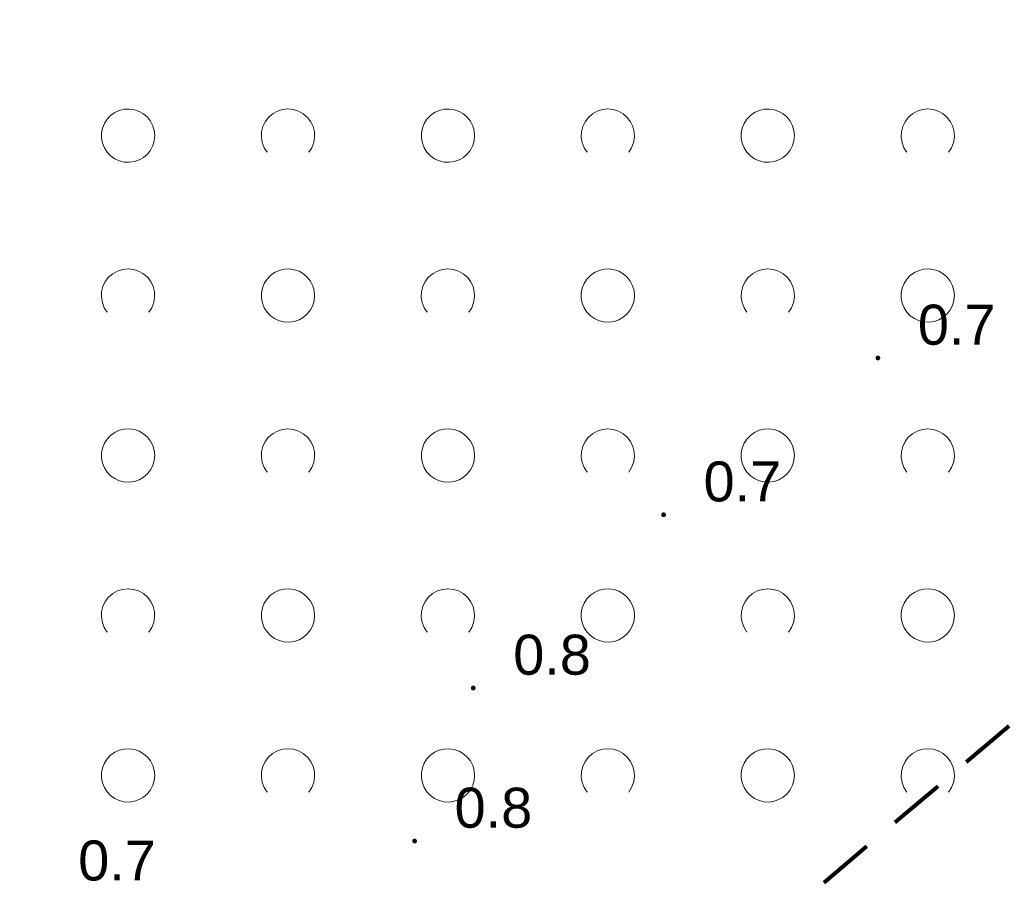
# Model space of a CAD drawing. Extents: x 5474185 to 5474933, y 5916077 to 5916824.
# Tile 91 of 256: x 5474411 to 5474430, y 5916611 to 5916627. Entities that reach past the tile are written whole.
import ezdxf

# ---------------------------------------------------------------- set-up
doc = ezdxf.new("R2010")
doc.units = 0
doc.linetypes.add('216-500', pattern=[2.5, 1.5, -1])
for name, color, linetype, lineweight in [('GSPWPN', 253, 'CONTINUOUS', 13), ('GSPWPN_O', 253, 'CONTINUOUS', 13), ('GSSZAD', 254, 'CONTINUOUS', 18), ('Sieć wodociągowa', 253, 'CONTINUOUS', 40)]:
    doc.layers.add(name, color=color, linetype=linetype, lineweight=lineweight)
doc.styles.add('Arial', font='arial.ttf')

msp = doc.modelspace()

# ---------------------------------------------------------------- hatches: boundary and pattern name
at = {"layer": 'GSPWPN'}
for points in [[(5474427.41, 5916621.055), (5474427.398353, 5916621.056533), (5474427.3875, 5916621.061029), (5474427.37818, 5916621.06818), (5474427.371029, 5916621.0775), (5474427.366533, 5916621.088353), (5474427.365, 5916621.1), (5474427.366533, 5916621.111647), (5474427.371029, 5916621.1225), (5474427.37818, 5916621.13182), (5474427.3875, 5916621.138971), (5474427.398353, 5916621.143467), (5474427.41, 5916621.145), (5474427.421647, 5916621.143467), (5474427.4325, 5916621.138971), (5474427.44182, 5916621.13182), (5474427.448971, 5916621.1225), (5474427.453467, 5916621.111647), (5474427.455, 5916621.1), (5474427.453467, 5916621.088353), (5474427.448971, 5916621.0775), (5474427.44182, 5916621.06818), (5474427.4325, 5916621.061029), (5474427.421647, 5916621.056533)], [(5474423.39, 5916618.115), (5474423.378353, 5916618.116533), (5474423.3675, 5916618.121029), (5474423.35818, 5916618.12818), (5474423.351029, 5916618.1375), (5474423.346533, 5916618.148353), (5474423.345, 5916618.16), (5474423.346533, 5916618.171647), (5474423.351029, 5916618.1825), (5474423.35818, 5916618.19182), (5474423.3675, 5916618.198971), (5474423.378353, 5916618.203467), (5474423.39, 5916618.205), (5474423.401647, 5916618.203467), (5474423.4125, 5916618.198971), (5474423.42182, 5916618.19182), (5474423.428971, 5916618.1825), (5474423.433467, 5916618.171647), (5474423.435, 5916618.16), (5474423.433467, 5916618.148353), (5474423.428971, 5916618.1375), (5474423.42182, 5916618.12818), (5474423.4125, 5916618.121029), (5474423.401647, 5916618.116533)], [(5474419.82, 5916614.865), (5474419.808353, 5916614.866533), (5474419.7975, 5916614.871029), (5474419.78818, 5916614.87818), (5474419.781029, 5916614.8875), (5474419.776533, 5916614.898353), (5474419.775, 5916614.91), (5474419.776533, 5916614.921647), (5474419.781029, 5916614.9325), (5474419.78818, 5916614.94182), (5474419.7975, 5916614.948971), (5474419.808353, 5916614.953467), (5474419.82, 5916614.955), (5474419.831647, 5916614.953467), (5474419.8425, 5916614.948971), (5474419.85182, 5916614.94182), (5474419.858971, 5916614.9325), (5474419.863467, 5916614.921647), (5474419.865, 5916614.91), (5474419.863467, 5916614.898353), (5474419.858971, 5916614.8875), (5474419.85182, 5916614.87818), (5474419.8425, 5916614.871029), (5474419.831647, 5916614.866533)], [(5474418.72, 5916611.995), (5474418.708353, 5916611.996533), (5474418.6975, 5916612.001029), (5474418.68818, 5916612.00818), (5474418.681029, 5916612.0175), (5474418.676533, 5916612.028353), (5474418.675, 5916612.04), (5474418.676533, 5916612.051647), (5474418.681029, 5916612.0625), (5474418.68818, 5916612.07182), (5474418.6975, 5916612.078971), (5474418.708353, 5916612.083467), (5474418.72, 5916612.085), (5474418.731647, 5916612.083467), (5474418.7425, 5916612.078971), (5474418.75182, 5916612.07182), (5474418.758971, 5916612.0625), (5474418.763467, 5916612.051647), (5474418.765, 5916612.04), (5474418.763467, 5916612.028353), (5474418.758971, 5916612.0175), (5474418.75182, 5916612.00818), (5474418.7425, 5916612.001029), (5474418.731647, 5916611.996533)]]:
    msp.add_hatch(color=256, dxfattribs=at).paths.add_polyline_path(points)

# ---------------------------------------------------------------- linework, layer by layer
at = {"layer": 'GSSZAD', "elevation": 10.1, "flags": 128}
for points in [[(5474413.845, 5916625.271005), (5474413.835964, 5916625.365631), (5474413.809184, 5916625.456836), (5474413.765627, 5916625.541325), (5474413.706867, 5916625.616045), (5474413.635028, 5916625.678293), (5474413.552708, 5916625.725821), (5474413.462879, 5916625.756911), (5474413.368791, 5916625.770439), (5474413.273843, 5916625.765916), (5474413.181466, 5916625.743505), (5474413.095, 5916625.704018), (5474413.01757, 5916625.64888), (5474412.951973, 5916625.580084), (5474412.900582, 5916625.500118), (5474412.865254, 5916625.411871), (5474412.847264, 5916625.318533), (5474412.847264, 5916625.223477), (5474412.865254, 5916625.130139), (5474412.900582, 5916625.041892), (5474412.951973, 5916624.961926), (5474413.01757, 5916624.89313), (5474413.095, 5916624.837992), (5474413.181466, 5916624.798505), (5474413.273843, 5916624.776094), (5474413.368791, 5916624.771571), (5474413.462879, 5916624.785099), (5474413.552708, 5916624.816189), (5474413.635028, 5916624.863717), (5474413.706867, 5916624.925965), (5474413.765627, 5916625.000685), (5474413.809184, 5916625.085174), (5474413.835964, 5916625.176379), (5474413.845, 5916625.271005)], [(5474419.845, 5916625.271005), (5474419.835964, 5916625.365631), (5474419.809184, 5916625.456836), (5474419.765627, 5916625.541325), (5474419.706867, 5916625.616045), (5474419.635028, 5916625.678293), (5474419.552708, 5916625.725821), (5474419.462879, 5916625.756911), (5474419.368791, 5916625.770439), (5474419.273843, 5916625.765916), (5474419.181466, 5916625.743505), (5474419.095, 5916625.704018), (5474419.01757, 5916625.64888), (5474418.951973, 5916625.580084), (5474418.900582, 5916625.500118), (5474418.865254, 5916625.411871), (5474418.847264, 5916625.318533), (5474418.847264, 5916625.223477), (5474418.865254, 5916625.130139), (5474418.900582, 5916625.041892), (5474418.951973, 5916624.961926), (5474419.01757, 5916624.89313), (5474419.095, 5916624.837992), (5474419.181466, 5916624.798505), (5474419.273843, 5916624.776094), (5474419.368791, 5916624.771571), (5474419.462879, 5916624.785099), (5474419.552708, 5916624.816189), (5474419.635028, 5916624.863717), (5474419.706867, 5916624.925965), (5474419.765627, 5916625.000685), (5474419.809184, 5916625.085174), (5474419.835964, 5916625.176379), (5474419.845, 5916625.271005)], [(5474425.845, 5916625.271005), (5474425.835964, 5916625.365631), (5474425.809184, 5916625.456836), (5474425.765627, 5916625.541325), (5474425.706867, 5916625.616045), (5474425.635028, 5916625.678293), (5474425.552708, 5916625.725821), (5474425.462879, 5916625.756911), (5474425.368791, 5916625.770439), (5474425.273843, 5916625.765916), (5474425.181466, 5916625.743505), (5474425.095, 5916625.704018), (5474425.01757, 5916625.64888), (5474424.951973, 5916625.580084), (5474424.900582, 5916625.500118), (5474424.865254, 5916625.411871), (5474424.847264, 5916625.318533), (5474424.847264, 5916625.223477), (5474424.865254, 5916625.130139), (5474424.900582, 5916625.041892), (5474424.951973, 5916624.961926), (5474425.01757, 5916624.89313), (5474425.095, 5916624.837992), (5474425.181466, 5916624.798505), (5474425.273843, 5916624.776094), (5474425.368791, 5916624.771571), (5474425.462879, 5916624.785099), (5474425.552708, 5916624.816189), (5474425.635028, 5916624.863717), (5474425.706867, 5916624.925965), (5474425.765627, 5916625.000685), (5474425.809184, 5916625.085174), (5474425.835964, 5916625.176379), (5474425.845, 5916625.271005)], [(5474416.845, 5916622.271005), (5474416.835964, 5916622.365631), (5474416.809184, 5916622.456836), (5474416.765627, 5916622.541325), (5474416.706867, 5916622.616045), (5474416.635028, 5916622.678293), (5474416.552708, 5916622.725821), (5474416.462879, 5916622.756911), (5474416.368791, 5916622.770439), (5474416.273843, 5916622.765916), (5474416.181466, 5916622.743505), (5474416.095, 5916622.704018), (5474416.01757, 5916622.64888), (5474415.951973, 5916622.580084), (5474415.900582, 5916622.500118), (5474415.865254, 5916622.411871), (5474415.847264, 5916622.318533), (5474415.847264, 5916622.223477), (5474415.865254, 5916622.130139), (5474415.900582, 5916622.041892), (5474415.951973, 5916621.961926), (5474416.01757, 5916621.89313), (5474416.095, 5916621.837992), (5474416.181466, 5916621.798505), (5474416.273843, 5916621.776094), (5474416.368791, 5916621.771571), (5474416.462879, 5916621.785099), (5474416.552708, 5916621.816189), (5474416.635028, 5916621.863717), (5474416.706867, 5916621.925965), (5474416.765627, 5916622.000685), (5474416.809184, 5916622.085174), (5474416.835964, 5916622.176379), (5474416.845, 5916622.271005)], [(5474422.845, 5916622.271005), (5474422.835964, 5916622.365631), (5474422.809184, 5916622.456836), (5474422.765627, 5916622.541325), (5474422.706867, 5916622.616045), (5474422.635028, 5916622.678293), (5474422.552708, 5916622.725821), (5474422.462879, 5916622.756911), (5474422.368791, 5916622.770439), (5474422.273843, 5916622.765916), (5474422.181466, 5916622.743505), (5474422.095, 5916622.704018), (5474422.01757, 5916622.64888), (5474421.951973, 5916622.580084), (5474421.900582, 5916622.500118), (5474421.865254, 5916622.411871), (5474421.847264, 5916622.318533), (5474421.847264, 5916622.223477), (5474421.865254, 5916622.130139), (5474421.900582, 5916622.041892), (5474421.951973, 5916621.961926), (5474422.01757, 5916621.89313), (5474422.095, 5916621.837992), (5474422.181466, 5916621.798505), (5474422.273843, 5916621.776094), (5474422.368791, 5916621.771571), (5474422.462879, 5916621.785099), (5474422.552708, 5916621.816189), (5474422.635028, 5916621.863717), (5474422.706867, 5916621.925965), (5474422.765627, 5916622.000685), (5474422.809184, 5916622.085174), (5474422.835964, 5916622.176379), (5474422.845, 5916622.271005)], [(5474428.845, 5916622.271005), (5474428.835964, 5916622.365631), (5474428.809184, 5916622.456836), (5474428.765627, 5916622.541325), (5474428.706867, 5916622.616045), (5474428.635028, 5916622.678293), (5474428.552708, 5916622.725821), (5474428.462879, 5916622.756911), (5474428.368791, 5916622.770439), (5474428.273843, 5916622.765916), (5474428.181466, 5916622.743505), (5474428.095, 5916622.704018), (5474428.01757, 5916622.64888), (5474427.951973, 5916622.580084), (5474427.900582, 5916622.500118), (5474427.865254, 5916622.411871), (5474427.847264, 5916622.318533), (5474427.847264, 5916622.223477), (5474427.865254, 5916622.130139), (5474427.900582, 5916622.041892), (5474427.951973, 5916621.961926), (5474428.01757, 5916621.89313), (5474428.095, 5916621.837992), (5474428.181466, 5916621.798505), (5474428.273843, 5916621.776094), (5474428.368791, 5916621.771571), (5474428.462879, 5916621.785099), (5474428.552708, 5916621.816189), (5474428.635028, 5916621.863717), (5474428.706867, 5916621.925965), (5474428.765627, 5916622.000685), (5474428.809184, 5916622.085174), (5474428.835964, 5916622.176379), (5474428.845, 5916622.271005)], [(5474413.845, 5916619.271005), (5474413.835964, 5916619.365631), (5474413.809184, 5916619.456836), (5474413.765627, 5916619.541325), (5474413.706867, 5916619.616045), (5474413.635028, 5916619.678293), (5474413.552708, 5916619.725821), (5474413.462879, 5916619.756911), (5474413.368791, 5916619.770439), (5474413.273843, 5916619.765916), (5474413.181466, 5916619.743505), (5474413.095, 5916619.704018), (5474413.01757, 5916619.64888), (5474412.951973, 5916619.580084), (5474412.900582, 5916619.500118), (5474412.865254, 5916619.411871), (5474412.847264, 5916619.318533), (5474412.847264, 5916619.223477), (5474412.865254, 5916619.130139), (5474412.900582, 5916619.041892), (5474412.951973, 5916618.961926), (5474413.01757, 5916618.89313), (5474413.095, 5916618.837992), (5474413.181466, 5916618.798505), (5474413.273843, 5916618.776094), (5474413.368791, 5916618.771571), (5474413.462879, 5916618.785099), (5474413.552708, 5916618.816189), (5474413.635028, 5916618.863717), (5474413.706867, 5916618.925965), (5474413.765627, 5916619.000685), (5474413.809184, 5916619.085174), (5474413.835964, 5916619.176379), (5474413.845, 5916619.271005)], [(5474419.845, 5916619.271005), (5474419.835964, 5916619.365631), (5474419.809184, 5916619.456836), (5474419.765627, 5916619.541325), (5474419.706867, 5916619.616045), (5474419.635028, 5916619.678293), (5474419.552708, 5916619.725821), (5474419.462879, 5916619.756911), (5474419.368791, 5916619.770439), (5474419.273843, 5916619.765916), (5474419.181466, 5916619.743505), (5474419.095, 5916619.704018), (5474419.01757, 5916619.64888), (5474418.951973, 5916619.580084), (5474418.900582, 5916619.500118), (5474418.865254, 5916619.411871), (5474418.847264, 5916619.318533), (5474418.847264, 5916619.223477), (5474418.865254, 5916619.130139), (5474418.900582, 5916619.041892), (5474418.951973, 5916618.961926), (5474419.01757, 5916618.89313), (5474419.095, 5916618.837992), (5474419.181466, 5916618.798505), (5474419.273843, 5916618.776094), (5474419.368791, 5916618.771571), (5474419.462879, 5916618.785099), (5474419.552708, 5916618.816189), (5474419.635028, 5916618.863717), (5474419.706867, 5916618.925965), (5474419.765627, 5916619.000685), (5474419.809184, 5916619.085174), (5474419.835964, 5916619.176379), (5474419.845, 5916619.271005)], [(5474425.845, 5916619.271005), (5474425.835964, 5916619.365631), (5474425.809184, 5916619.456836), (5474425.765627, 5916619.541325), (5474425.706867, 5916619.616045), (5474425.635028, 5916619.678293), (5474425.552708, 5916619.725821), (5474425.462879, 5916619.756911), (5474425.368791, 5916619.770439), (5474425.273843, 5916619.765916), (5474425.181466, 5916619.743505), (5474425.095, 5916619.704018), (5474425.01757, 5916619.64888), (5474424.951973, 5916619.580084), (5474424.900582, 5916619.500118), (5474424.865254, 5916619.411871), (5474424.847264, 5916619.318533), (5474424.847264, 5916619.223477), (5474424.865254, 5916619.130139), (5474424.900582, 5916619.041892), (5474424.951973, 5916618.961926), (5474425.01757, 5916618.89313), (5474425.095, 5916618.837992), (5474425.181466, 5916618.798505), (5474425.273843, 5916618.776094), (5474425.368791, 5916618.771571), (5474425.462879, 5916618.785099), (5474425.552708, 5916618.816189), (5474425.635028, 5916618.863717), (5474425.706867, 5916618.925965), (5474425.765627, 5916619.000685), (5474425.809184, 5916619.085174), (5474425.835964, 5916619.176379), (5474425.845, 5916619.271005)], [(5474416.845, 5916616.271005), (5474416.835964, 5916616.365631), (5474416.809184, 5916616.456836), (5474416.765627, 5916616.541325), (5474416.706867, 5916616.616045), (5474416.635028, 5916616.678293), (5474416.552708, 5916616.725821), (5474416.462879, 5916616.756911), (5474416.368791, 5916616.770439), (5474416.273843, 5916616.765916), (5474416.181466, 5916616.743505), (5474416.095, 5916616.704018), (5474416.01757, 5916616.64888), (5474415.951973, 5916616.580084), (5474415.900582, 5916616.500118), (5474415.865254, 5916616.411871), (5474415.847264, 5916616.318533), (5474415.847264, 5916616.223477), (5474415.865254, 5916616.130139), (5474415.900582, 5916616.041892), (5474415.951973, 5916615.961926), (5474416.01757, 5916615.89313), (5474416.095, 5916615.837992), (5474416.181466, 5916615.798505), (5474416.273843, 5916615.776094), (5474416.368791, 5916615.771571), (5474416.462879, 5916615.785099), (5474416.552708, 5916615.816189), (5474416.635028, 5916615.863717), (5474416.706867, 5916615.925965), (5474416.765627, 5916616.000685), (5474416.809184, 5916616.085174), (5474416.835964, 5916616.176379), (5474416.845, 5916616.271005)], [(5474422.845, 5916616.271005), (5474422.835964, 5916616.365631), (5474422.809184, 5916616.456836), (5474422.765627, 5916616.541325), (5474422.706867, 5916616.616045), (5474422.635028, 5916616.678293), (5474422.552708, 5916616.725821), (5474422.462879, 5916616.756911), (5474422.368791, 5916616.770439), (5474422.273843, 5916616.765916), (5474422.181466, 5916616.743505), (5474422.095, 5916616.704018), (5474422.01757, 5916616.64888), (5474421.951973, 5916616.580084), (5474421.900582, 5916616.500118), (5474421.865254, 5916616.411871), (5474421.847264, 5916616.318533), (5474421.847264, 5916616.223477), (5474421.865254, 5916616.130139), (5474421.900582, 5916616.041892), (5474421.951973, 5916615.961926), (5474422.01757, 5916615.89313), (5474422.095, 5916615.837992), (5474422.181466, 5916615.798505), (5474422.273843, 5916615.776094), (5474422.368791, 5916615.771571), (5474422.462879, 5916615.785099), (5474422.552708, 5916615.816189), (5474422.635028, 5916615.863717), (5474422.706867, 5916615.925965), (5474422.765627, 5916616.000685), (5474422.809184, 5916616.085174), (5474422.835964, 5916616.176379), (5474422.845, 5916616.271005)], [(5474428.845, 5916616.271005), (5474428.835964, 5916616.365631), (5474428.809184, 5916616.456836), (5474428.765627, 5916616.541325), (5474428.706867, 5916616.616045), (5474428.635028, 5916616.678293), (5474428.552708, 5916616.725821), (5474428.462879, 5916616.756911), (5474428.368791, 5916616.770439), (5474428.273843, 5916616.765916), (5474428.181466, 5916616.743505), (5474428.095, 5916616.704018), (5474428.01757, 5916616.64888), (5474427.951973, 5916616.580084), (5474427.900582, 5916616.500118), (5474427.865254, 5916616.411871), (5474427.847264, 5916616.318533), (5474427.847264, 5916616.223477), (5474427.865254, 5916616.130139), (5474427.900582, 5916616.041892), (5474427.951973, 5916615.961926), (5474428.01757, 5916615.89313), (5474428.095, 5916615.837992), (5474428.181466, 5916615.798505), (5474428.273843, 5916615.776094), (5474428.368791, 5916615.771571), (5474428.462879, 5916615.785099), (5474428.552708, 5916615.816189), (5474428.635028, 5916615.863717), (5474428.706867, 5916615.925965), (5474428.765627, 5916616.000685), (5474428.809184, 5916616.085174), (5474428.835964, 5916616.176379), (5474428.845, 5916616.271005)], [(5474413.845, 5916613.271005), (5474413.835964, 5916613.365631), (5474413.809184, 5916613.456836), (5474413.765627, 5916613.541325), (5474413.706867, 5916613.616045), (5474413.635028, 5916613.678293), (5474413.552708, 5916613.725821), (5474413.462879, 5916613.756911), (5474413.368791, 5916613.770439), (5474413.273843, 5916613.765916), (5474413.181466, 5916613.743505), (5474413.095, 5916613.704018), (5474413.01757, 5916613.64888), (5474412.951973, 5916613.580084), (5474412.900582, 5916613.500118), (5474412.865254, 5916613.411871), (5474412.847264, 5916613.318533), (5474412.847264, 5916613.223477), (5474412.865254, 5916613.130139), (5474412.900582, 5916613.041892), (5474412.951973, 5916612.961926), (5474413.01757, 5916612.89313), (5474413.095, 5916612.837992), (5474413.181466, 5916612.798505), (5474413.273843, 5916612.776094), (5474413.368791, 5916612.771571), (5474413.462879, 5916612.785099), (5474413.552708, 5916612.816189), (5474413.635028, 5916612.863717), (5474413.706867, 5916612.925965), (5474413.765627, 5916613.000685), (5474413.809184, 5916613.085174), (5474413.835964, 5916613.176379), (5474413.845, 5916613.271005)], [(5474419.845, 5916613.271005), (5474419.835964, 5916613.365631), (5474419.809184, 5916613.456836), (5474419.765627, 5916613.541325), (5474419.706867, 5916613.616045), (5474419.635028, 5916613.678293), (5474419.552708, 5916613.725821), (5474419.462879, 5916613.756911), (5474419.368791, 5916613.770439), (5474419.273843, 5916613.765916), (5474419.181466, 5916613.743505), (5474419.095, 5916613.704018), (5474419.01757, 5916613.64888), (5474418.951973, 5916613.580084), (5474418.900582, 5916613.500118), (5474418.865254, 5916613.411871), (5474418.847264, 5916613.318533), (5474418.847264, 5916613.223477), (5474418.865254, 5916613.130139), (5474418.900582, 5916613.041892), (5474418.951973, 5916612.961926), (5474419.01757, 5916612.89313), (5474419.095, 5916612.837992), (5474419.181466, 5916612.798505), (5474419.273843, 5916612.776094), (5474419.368791, 5916612.771571), (5474419.462879, 5916612.785099), (5474419.552708, 5916612.816189), (5474419.635028, 5916612.863717), (5474419.706867, 5916612.925965), (5474419.765627, 5916613.000685), (5474419.809184, 5916613.085174), (5474419.835964, 5916613.176379), (5474419.845, 5916613.271005)], [(5474425.845, 5916613.271005), (5474425.835964, 5916613.365631), (5474425.809184, 5916613.456836), (5474425.765627, 5916613.541325), (5474425.706867, 5916613.616045), (5474425.635028, 5916613.678293), (5474425.552708, 5916613.725821), (5474425.462879, 5916613.756911), (5474425.368791, 5916613.770439), (5474425.273843, 5916613.765916), (5474425.181466, 5916613.743505), (5474425.095, 5916613.704018), (5474425.01757, 5916613.64888), (5474424.951973, 5916613.580084), (5474424.900582, 5916613.500118), (5474424.865254, 5916613.411871), (5474424.847264, 5916613.318533), (5474424.847264, 5916613.223477), (5474424.865254, 5916613.130139), (5474424.900582, 5916613.041892), (5474424.951973, 5916612.961926), (5474425.01757, 5916612.89313), (5474425.095, 5916612.837992), (5474425.181466, 5916612.798505), (5474425.273843, 5916612.776094), (5474425.368791, 5916612.771571), (5474425.462879, 5916612.785099), (5474425.552708, 5916612.816189), (5474425.635028, 5916612.863717), (5474425.706867, 5916612.925965), (5474425.765627, 5916613.000685), (5474425.809184, 5916613.085174), (5474425.835964, 5916613.176379), (5474425.845, 5916613.271005)]]:
    msp.add_lwpolyline(points, close=True, dxfattribs=at)
for points in [[(5474415.954688, 5916624.958505), (5474415.899433, 5916625.044136), (5474415.862688, 5916625.139191), (5474415.84598, 5916625.239723), (5474415.850002, 5916625.341554), (5474415.874588, 5916625.440454), (5474415.918717, 5916625.532315), (5474415.980554, 5916625.61332), (5474416.057532, 5916625.680104), (5474416.146452, 5916625.729894), (5474416.24362, 5916625.760619), (5474416.345, 5916625.771005), (5474416.44638, 5916625.760619), (5474416.543548, 5916625.729894), (5474416.632468, 5916625.680104), (5474416.709446, 5916625.61332), (5474416.771283, 5916625.532315), (5474416.815412, 5916625.440454), (5474416.839998, 5916625.341554), (5474416.84402, 5916625.239723), (5474416.827312, 5916625.139191), (5474416.790567, 5916625.044136), (5474416.735312, 5916624.958505)], [(5474421.954688, 5916624.958505), (5474421.899433, 5916625.044136), (5474421.862688, 5916625.139191), (5474421.84598, 5916625.239723), (5474421.850002, 5916625.341554), (5474421.874588, 5916625.440454), (5474421.918717, 5916625.532315), (5474421.980554, 5916625.61332), (5474422.057532, 5916625.680104), (5474422.146452, 5916625.729894), (5474422.24362, 5916625.760619), (5474422.345, 5916625.771005), (5474422.44638, 5916625.760619), (5474422.543548, 5916625.729894), (5474422.632468, 5916625.680104), (5474422.709446, 5916625.61332), (5474422.771283, 5916625.532315), (5474422.815412, 5916625.440454), (5474422.839998, 5916625.341554), (5474422.84402, 5916625.239723), (5474422.827312, 5916625.139191), (5474422.790567, 5916625.044136), (5474422.735312, 5916624.958505)], [(5474427.954688, 5916624.958505), (5474427.899433, 5916625.044136), (5474427.862688, 5916625.139191), (5474427.84598, 5916625.239723), (5474427.850002, 5916625.341554), (5474427.874588, 5916625.440454), (5474427.918717, 5916625.532315), (5474427.980554, 5916625.61332), (5474428.057532, 5916625.680104), (5474428.146452, 5916625.729894), (5474428.24362, 5916625.760619), (5474428.345, 5916625.771005), (5474428.44638, 5916625.760619), (5474428.543548, 5916625.729894), (5474428.632468, 5916625.680104), (5474428.709446, 5916625.61332), (5474428.771283, 5916625.532315), (5474428.815412, 5916625.440454), (5474428.839998, 5916625.341554), (5474428.84402, 5916625.239723), (5474428.827312, 5916625.139191), (5474428.790567, 5916625.044136), (5474428.735312, 5916624.958505)], [(5474412.954688, 5916621.958505), (5474412.899433, 5916622.044136), (5474412.862688, 5916622.139191), (5474412.84598, 5916622.239723), (5474412.850002, 5916622.341554), (5474412.874588, 5916622.440454), (5474412.918717, 5916622.532315), (5474412.980554, 5916622.61332), (5474413.057532, 5916622.680104), (5474413.146452, 5916622.729894), (5474413.24362, 5916622.760619), (5474413.345, 5916622.771005), (5474413.44638, 5916622.760619), (5474413.543548, 5916622.729894), (5474413.632468, 5916622.680104), (5474413.709446, 5916622.61332), (5474413.771283, 5916622.532315), (5474413.815412, 5916622.440454), (5474413.839998, 5916622.341554), (5474413.84402, 5916622.239723), (5474413.827312, 5916622.139191), (5474413.790567, 5916622.044136), (5474413.735312, 5916621.958505)], [(5474418.954688, 5916621.958505), (5474418.899433, 5916622.044136), (5474418.862688, 5916622.139191), (5474418.84598, 5916622.239723), (5474418.850002, 5916622.341554), (5474418.874588, 5916622.440454), (5474418.918717, 5916622.532315), (5474418.980554, 5916622.61332), (5474419.057532, 5916622.680104), (5474419.146452, 5916622.729894), (5474419.24362, 5916622.760619), (5474419.345, 5916622.771005), (5474419.44638, 5916622.760619), (5474419.543548, 5916622.729894), (5474419.632468, 5916622.680104), (5474419.709446, 5916622.61332), (5474419.771283, 5916622.532315), (5474419.815412, 5916622.440454), (5474419.839998, 5916622.341554), (5474419.84402, 5916622.239723), (5474419.827312, 5916622.139191), (5474419.790567, 5916622.044136), (5474419.735312, 5916621.958505)], [(5474424.954688, 5916621.958505), (5474424.899433, 5916622.044136), (5474424.862688, 5916622.139191), (5474424.84598, 5916622.239723), (5474424.850002, 5916622.341554), (5474424.874588, 5916622.440454), (5474424.918717, 5916622.532315), (5474424.980554, 5916622.61332), (5474425.057532, 5916622.680104), (5474425.146452, 5916622.729894), (5474425.24362, 5916622.760619), (5474425.345, 5916622.771005), (5474425.44638, 5916622.760619), (5474425.543548, 5916622.729894), (5474425.632468, 5916622.680104), (5474425.709446, 5916622.61332), (5474425.771283, 5916622.532315), (5474425.815412, 5916622.440454), (5474425.839998, 5916622.341554), (5474425.84402, 5916622.239723), (5474425.827312, 5916622.139191), (5474425.790567, 5916622.044136), (5474425.735312, 5916621.958505)], [(5474415.954688, 5916618.958505), (5474415.899433, 5916619.044136), (5474415.862688, 5916619.139191), (5474415.84598, 5916619.239723), (5474415.850002, 5916619.341554), (5474415.874588, 5916619.440454), (5474415.918717, 5916619.532315), (5474415.980554, 5916619.61332), (5474416.057532, 5916619.680104), (5474416.146452, 5916619.729894), (5474416.24362, 5916619.760619), (5474416.345, 5916619.771005), (5474416.44638, 5916619.760619), (5474416.543548, 5916619.729894), (5474416.632468, 5916619.680104), (5474416.709446, 5916619.61332), (5474416.771283, 5916619.532315), (5474416.815412, 5916619.440454), (5474416.839998, 5916619.341554), (5474416.84402, 5916619.239723), (5474416.827312, 5916619.139191), (5474416.790567, 5916619.044136), (5474416.735312, 5916618.958505)], [(5474421.954688, 5916618.958505), (5474421.899433, 5916619.044136), (5474421.862688, 5916619.139191), (5474421.84598, 5916619.239723), (5474421.850002, 5916619.341554), (5474421.874588, 5916619.440454), (5474421.918717, 5916619.532315), (5474421.980554, 5916619.61332), (5474422.057532, 5916619.680104), (5474422.146452, 5916619.729894), (5474422.24362, 5916619.760619), (5474422.345, 5916619.771005), (5474422.44638, 5916619.760619), (5474422.543548, 5916619.729894), (5474422.632468, 5916619.680104), (5474422.709446, 5916619.61332), (5474422.771283, 5916619.532315), (5474422.815412, 5916619.440454), (5474422.839998, 5916619.341554), (5474422.84402, 5916619.239723), (5474422.827312, 5916619.139191), (5474422.790567, 5916619.044136), (5474422.735312, 5916618.958505)], [(5474427.954688, 5916618.958505), (5474427.899433, 5916619.044136), (5474427.862688, 5916619.139191), (5474427.84598, 5916619.239723), (5474427.850002, 5916619.341554), (5474427.874588, 5916619.440454), (5474427.918717, 5916619.532315), (5474427.980554, 5916619.61332), (5474428.057532, 5916619.680104), (5474428.146452, 5916619.729894), (5474428.24362, 5916619.760619), (5474428.345, 5916619.771005), (5474428.44638, 5916619.760619), (5474428.543548, 5916619.729894), (5474428.632468, 5916619.680104), (5474428.709446, 5916619.61332), (5474428.771283, 5916619.532315), (5474428.815412, 5916619.440454), (5474428.839998, 5916619.341554), (5474428.84402, 5916619.239723), (5474428.827312, 5916619.139191), (5474428.790567, 5916619.044136), (5474428.735312, 5916618.958505)], [(5474412.954688, 5916615.958505), (5474412.899433, 5916616.044136), (5474412.862688, 5916616.139191), (5474412.84598, 5916616.239723), (5474412.850002, 5916616.341554), (5474412.874588, 5916616.440454), (5474412.918717, 5916616.532315), (5474412.980554, 5916616.61332), (5474413.057532, 5916616.680104), (5474413.146452, 5916616.729894), (5474413.24362, 5916616.760619), (5474413.345, 5916616.771005), (5474413.44638, 5916616.760619), (5474413.543548, 5916616.729894), (5474413.632468, 5916616.680104), (5474413.709446, 5916616.61332), (5474413.771283, 5916616.532315), (5474413.815412, 5916616.440454), (5474413.839998, 5916616.341554), (5474413.84402, 5916616.239723), (5474413.827312, 5916616.139191), (5474413.790567, 5916616.044136), (5474413.735312, 5916615.958505)], [(5474418.954688, 5916615.958505), (5474418.899433, 5916616.044136), (5474418.862688, 5916616.139191), (5474418.84598, 5916616.239723), (5474418.850002, 5916616.341554), (5474418.874588, 5916616.440454), (5474418.918717, 5916616.532315), (5474418.980554, 5916616.61332), (5474419.057532, 5916616.680104), (5474419.146452, 5916616.729894), (5474419.24362, 5916616.760619), (5474419.345, 5916616.771005), (5474419.44638, 5916616.760619), (5474419.543548, 5916616.729894), (5474419.632468, 5916616.680104), (5474419.709446, 5916616.61332), (5474419.771283, 5916616.532315), (5474419.815412, 5916616.440454), (5474419.839998, 5916616.341554), (5474419.84402, 5916616.239723), (5474419.827312, 5916616.139191), (5474419.790567, 5916616.044136), (5474419.735312, 5916615.958505)], [(5474424.954688, 5916615.958505), (5474424.899433, 5916616.044136), (5474424.862688, 5916616.139191), (5474424.84598, 5916616.239723), (5474424.850002, 5916616.341554), (5474424.874588, 5916616.440454), (5474424.918717, 5916616.532315), (5474424.980554, 5916616.61332), (5474425.057532, 5916616.680104), (5474425.146452, 5916616.729894), (5474425.24362, 5916616.760619), (5474425.345, 5916616.771005), (5474425.44638, 5916616.760619), (5474425.543548, 5916616.729894), (5474425.632468, 5916616.680104), (5474425.709446, 5916616.61332), (5474425.771283, 5916616.532315), (5474425.815412, 5916616.440454), (5474425.839998, 5916616.341554), (5474425.84402, 5916616.239723), (5474425.827312, 5916616.139191), (5474425.790567, 5916616.044136), (5474425.735312, 5916615.958505)], [(5474415.954688, 5916612.958505), (5474415.899433, 5916613.044136), (5474415.862688, 5916613.139191), (5474415.84598, 5916613.239723), (5474415.850002, 5916613.341554), (5474415.874588, 5916613.440454), (5474415.918717, 5916613.532315), (5474415.980554, 5916613.61332), (5474416.057532, 5916613.680104), (5474416.146452, 5916613.729894), (5474416.24362, 5916613.760619), (5474416.345, 5916613.771005), (5474416.44638, 5916613.760619), (5474416.543548, 5916613.729894), (5474416.632468, 5916613.680104), (5474416.709446, 5916613.61332), (5474416.771283, 5916613.532315), (5474416.815412, 5916613.440454), (5474416.839998, 5916613.341554), (5474416.84402, 5916613.239723), (5474416.827312, 5916613.139191), (5474416.790567, 5916613.044136), (5474416.735312, 5916612.958505)], [(5474421.954688, 5916612.958505), (5474421.899433, 5916613.044136), (5474421.862688, 5916613.139191), (5474421.84598, 5916613.239723), (5474421.850002, 5916613.341554), (5474421.874588, 5916613.440454), (5474421.918717, 5916613.532315), (5474421.980554, 5916613.61332), (5474422.057532, 5916613.680104), (5474422.146452, 5916613.729894), (5474422.24362, 5916613.760619), (5474422.345, 5916613.771005), (5474422.44638, 5916613.760619), (5474422.543548, 5916613.729894), (5474422.632468, 5916613.680104), (5474422.709446, 5916613.61332), (5474422.771283, 5916613.532315), (5474422.815412, 5916613.440454), (5474422.839998, 5916613.341554), (5474422.84402, 5916613.239723), (5474422.827312, 5916613.139191), (5474422.790567, 5916613.044136), (5474422.735312, 5916612.958505)], [(5474427.954688, 5916612.958505), (5474427.899433, 5916613.044136), (5474427.862688, 5916613.139191), (5474427.84598, 5916613.239723), (5474427.850002, 5916613.341554), (5474427.874588, 5916613.440454), (5474427.918717, 5916613.532315), (5474427.980554, 5916613.61332), (5474428.057532, 5916613.680104), (5474428.146452, 5916613.729894), (5474428.24362, 5916613.760619), (5474428.345, 5916613.771005), (5474428.44638, 5916613.760619), (5474428.543548, 5916613.729894), (5474428.632468, 5916613.680104), (5474428.709446, 5916613.61332), (5474428.771283, 5916613.532315), (5474428.815412, 5916613.440454), (5474428.839998, 5916613.341554), (5474428.84402, 5916613.239723), (5474428.827312, 5916613.139191), (5474428.790567, 5916613.044136), (5474428.735312, 5916612.958505)]]:
    msp.add_lwpolyline(points, dxfattribs=at)
at = {"layer": 'Sieć wodociągowa', "linetype": '216-500', "lineweight": 80, "ltscale": 0.7, "flags": 128}
msp.add_lwpolyline([(5474639.869806, 5916212.126617), (5474591.959812, 5916281.625874), (5474551.712383, 5916254.056825), (5474329.196562, 5916529.052215), (5474464.624498, 5916643.592803), (5474589.816575, 5916486.173867), (5474604.985748, 5916472.173823), (5474772.523912, 5916261.364361), (5474653.387527, 5916193.483494), (5474639.869806, 5916212.126617)], close=True, dxfattribs=at)

# ---------------------------------------------------------------- texts
at = {"layer": 'GSPWPN_O', "linetype": 'Continuous', "lineweight": 0, "style": 'Arial'}
for s, p in [('0.7', (5474428.16, 5916621.35, 10.8)), ('0.7', (5474424.14, 5916618.41, 10.8)), ('0.8', (5474420.57, 5916615.16, 10.8)), ('0.8', (5474419.47, 5916612.29, 10.8)), ('0.7', (5474412.41, 5916611.3, 10.8))]:
    msp.add_text(s, height=0.75, dxfattribs=at).set_placement(p)

doc.saveas('drawing.dxf')
